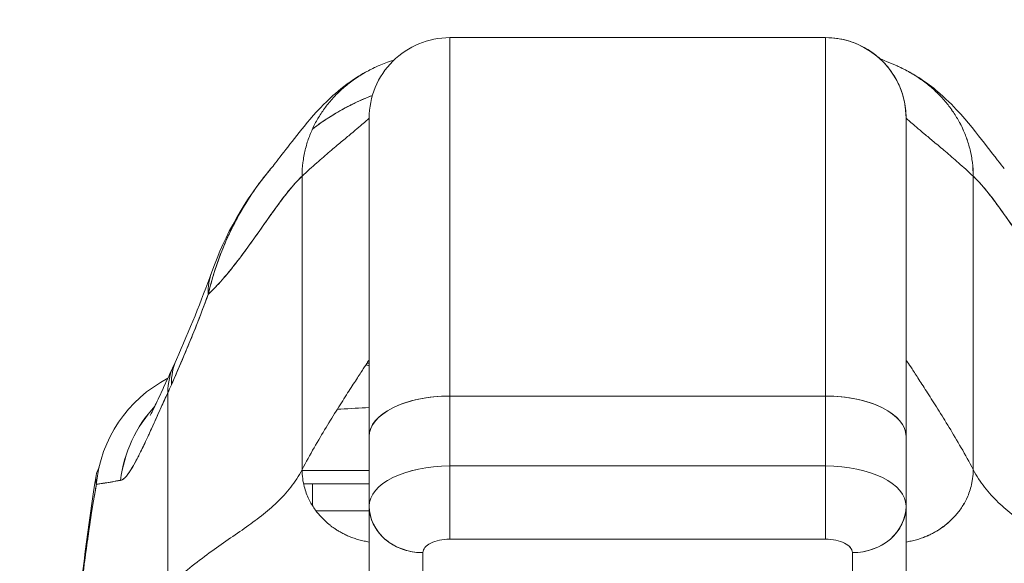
# Model space of a CAD drawing. Header units: inches. Extents: x 15 to 357, y 5 to 227.
# Tile 47 of 107: x 168.789 to 170.233, y 80.071 to 80.868. Entities that reach past the tile are written whole.
import ezdxf

# ---------------------------------------------------------------- set-up
doc = ezdxf.new("R2010")
doc.units = ezdxf.units.IN
doc.header["$LTSCALE"] = 22
doc.header["$MEASUREMENT"] = 0
doc.layers.get('0').update_dxf_attribs({"lineweight": 0})
doc.layers.add('Dimension (ANSI)', color=7, linetype='Continuous', lineweight=5)
doc.layers.add('Visible (ANSI)', color=7, linetype='Continuous', lineweight=5)
doc.styles.add('ROMANS', font='tahoma.ttf')
doc.dimstyles.new('Default (ANSI)', dxfattribs={"dimscale": 22, "dimtxt": 0.07, "dimasz": 0.07, "dimexe": 0.125, "dimexo": 0.0625, "dimgap": 0.031496, "dimtad": 0, "dimtih": 1, "dimtoh": 1, "dimrnd": 1e-08, "dimzin": 0, "dimdsep": 46, "dimtxsty": 'ROMANS', "dimblk": 'Filled-1', "dimcen": 0.09, "dimdle": 0.393701, "dimclrd": 256, "dimclre": 256, "dimclrt": 256, "dimadec": 0, "dimazin": 0, "dimtfac": 0.928571, "dimtofl": 0, "dimtmove": 0, "dimatfit": 3, "dimfxl": 1, "dimtolj": 1, "dimtzin": 0, "dimlwd": -1, "dimlwe": -1, "dimarcsym": 0})

# ---------------------------------------------------------------- blocks, each defined once
blk = doc.blocks.new('Filled-1')
at = {"color": 0}
for p, q in [((0, 0), (-1, 0.17857)), ((-1, 0.17857), (-1, -0.17857)), ((-1, 0), (0, 0)), ((-1, -0.17857), (0, 0))]:
    blk.add_line(p, q, dxfattribs=at)
at = {"color": 0, "flags": 128}
blk.add_lwpolyline([(-1, -0.17857), (0, 0), (-1, 0.17857), (-1, -0.17857)], dxfattribs=at)
at = {"color": 0}
blk.add_solid([(-1, -0.17857), (0, 0), (-1, 0.17857), (-1, -0.17857)], dxfattribs=at)
blk = doc.blocks.new('*D25')
at = {"layer": 'Defpoints', "color": 0, "transparency": 16777216}
for p in [(136.9455, 83.0339), (136.9455, 78.3309), (172.383, 78.3309)]:
    blk.add_point(p, dxfattribs=at)
at = {"layer": 'Dimension (ANSI)', "transparency": 16777216}
for p, q in [((136.9455, 79.7059), (136.9455, 85.7839)), ((172.383, 79.7059), (172.383, 85.7839)), ((138.4855, 83.0339), (147.5202, 83.0339)), ((170.843, 83.0339), (161.8083, 83.0339))]:
    blk.add_line(p, q, dxfattribs=at)
at = {"layer": 'Dimension (ANSI)', "transparency": 16777216, "xscale": 1.54000000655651, "yscale": 1.54000000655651, "zscale": 1.54000000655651, "rotation": 180}
blk.add_blockref('Filled-1', (136.9455, 83.0339), dxfattribs=at)
at = {"layer": 'Dimension (ANSI)', "transparency": 16777216, "xscale": 1.54000000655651, "yscale": 1.54000000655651, "zscale": 1.54000000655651}
blk.add_blockref('Filled-1', (172.383, 83.0339), dxfattribs=at)
at = {"layer": 'Dimension (ANSI)', "transparency": 16777216, "insert": (154.6643, 83.0339), "char_height": 1.54, "attachment_point": 5, "style": 'ROMANS'}
blk.add_mtext('\\A1;\\fTahoma|b0|i0;\\H1.5400;35.44\\P\\fTahoma|b0|i0;\\H1.5400;DOOR WIDTH', dxfattribs=at)
blk = doc.blocks.new('*D26')
at = {"layer": 'Defpoints', "color": 0, "transparency": 16777216}
for p in [(173.0725, 83.0339), (172.383, 78.3309), (173.0725, 77.2493)]:
    blk.add_point(p, dxfattribs=at)
at = {"layer": 'Dimension (ANSI)', "transparency": 16777216}
for p, q in [((172.383, 79.7059), (172.383, 85.7839)), ((173.0725, 78.6243), (173.0725, 85.7839)), ((170.843, 83.0339), (169.303, 83.0339)), ((174.6125, 83.0339), (176.5956, 83.0339))]:
    blk.add_line(p, q, dxfattribs=at)
at = {"layer": 'Dimension (ANSI)', "transparency": 16777216, "xscale": 1.54000000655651, "yscale": 1.54000000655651, "zscale": 1.54000000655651}
blk.add_blockref('Filled-1', (172.383, 83.0339), dxfattribs=at)
at = {"layer": 'Dimension (ANSI)', "transparency": 16777216, "xscale": 1.54000000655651, "yscale": 1.54000000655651, "zscale": 1.54000000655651, "rotation": 180}
blk.add_blockref('Filled-1', (173.0725, 83.0339), dxfattribs=at)
at = {"layer": 'Dimension (ANSI)', "transparency": 16777216, "insert": (180.0427, 83.0339), "char_height": 1.54, "attachment_point": 5, "style": 'ROMANS'}
blk.add_mtext('\\A1;(0.69)', dxfattribs=at)

msp = doc.modelspace()

# ---------------------------------------------------------------- linework, layer by layer
at = {"layer": 'Visible (ANSI)'}
for p, q in [((169.9711, 80.8421), (169.4199, 80.8421)), ((169.4199, 80.3165), (169.4199, 80.8421)), ((169.4199, 80.8421), (169.9711, 80.8421)), ((169.4199, 80.8421), (169.4199, 80.3165)), ((169.9711, 80.3165), (169.9711, 80.8421)), ((169.9711, 80.8421), (169.9711, 80.3165)), ((169.3018, 80.724), (169.3018, 80.2575)), ((170.0892, 80.2575), (170.0892, 80.724)), ((169.2034, 80.2087), (169.2034, 80.639)), ((169.2034, 80.639), (169.2034, 80.2087)), ((170.1877, 80.639), (170.1877, 80.2087)), ((170.1877, 80.2087), (170.1877, 80.639)), ((169.2987, 80.3649), (169.3018, 80.3649)), ((169.3018, 80.3649), (169.2987, 80.3649)), ((169.0066, 80.0364), (169.0066, 80.3217)), ((169.0066, 80.3217), (169.0066, 80.0364)), ((169.9711, 80.3165), (169.4199, 80.3165)), ((169.4199, 80.3165), (169.9711, 80.3165)), ((169.4199, 80.2142), (169.4199, 80.3165)), ((169.4199, 80.3165), (169.4199, 80.2142)), ((169.9711, 80.2142), (169.9711, 80.3165)), ((169.9711, 80.3165), (169.9711, 80.2142)), ((169.3018, 80.2575), (169.3018, 80.1556)), ((169.3018, 80.1556), (169.3018, 80.2575)), ((170.0892, 80.1556), (170.0892, 80.2575)), ((170.0892, 80.2575), (170.0892, 80.1556)), ((169.2034, 80.2074), (169.3018, 80.2074)), ((169.3018, 80.2074), (169.2034, 80.2074)), ((169.4199, 80.2142), (169.9711, 80.2142)), ((169.4199, 80.2142), (169.4199, 80.1067)), ((169.9711, 80.2142), (169.4199, 80.2142)), ((169.9711, 80.1067), (169.9711, 80.2142)), ((169.2057, 80.1877), (169.3018, 80.1877)), ((169.2186, 80.1877), (169.2186, 80.1559)), ((169.3214, 80.1877), (169.3214, 80.1877)), ((169.3018, 79.978), (169.3018, 80.1546)), ((169.3018, 80.1546), (169.3018, 79.978)), ((170.0892, 79.978), (170.0892, 80.1546)), ((170.0892, 80.1546), (170.0892, 79.978)), ((169.3926, 80.1011), (169.3926, 80.1011)), ((169.4199, 80.1067), (169.9711, 80.1067)), ((169.9711, 80.1067), (169.4199, 80.1067)), ((169.9985, 80.1011), (169.9985, 80.1011)), ((169.3806, 79.9098), (169.3806, 80.087)), ((169.3806, 80.087), (169.3806, 79.9098)), ((170.0105, 79.9098), (170.0105, 80.087)), ((170.0105, 80.087), (170.0105, 79.9098))]:
    msp.add_line(p, q, dxfattribs=at)
for centre, radius, start, end in [((169.4199, 80.724), 0.1181, 90, 180.0001), ((169.9711, 80.724), 0.1181, 0, 90), ((169.9711, 80.724), 0.1181, 360, 90), ((169.2776, 80.2861), 0.0787, 72.0976, 75.6904), ((169.3215, 80.1877), 0.0197, 31.121, 31.1277)]:
    msp.add_arc(centre, radius, start, end, dxfattribs=at)
for centre, major_axis, ratio, start_param, end_param in [((169.2561, 80.4319), (-0.1852, 0.0668), 0.666321, 6.097849, 6.100819), ((169.2561, 80.4319), (-0.1852, 0.0668), 0.666321, 6.097849, 6.100819), ((169.2561, 80.4319), (-0.1852, 0.0668), 0.666321, 6.283145, 6.537315), ((169.2561, 80.4319), (-0.1852, 0.0668), 0.666321, 6.283145, 6.537315), ((169.1938, 80.2788), (-0.1785, 0.0831), 0.683666, 6.01672, 6.016772), ((169.1938, 80.2788), (-0.1785, 0.0831), 0.683665, 6.016717, 6.016769), ((169.1992, 80.2906), (-0.1801, 0.0795), 0.655934, 6.009185, 6.009265), ((169.1992, 80.2906), (-0.1801, 0.0795), 0.655934, 6.009187, 6.009264), ((169.1938, 80.2788), (-0.1785, 0.0831), 0.683666, 0, 0.303157), ((169.1938, 80.2788), (-0.1785, 0.0831), 0.683666, 6.283185, 6.586342), ((169.1992, 80.2906), (-0.1801, 0.0795), 0.655934, 0.000024, 0.289944), ((169.1992, 80.2906), (-0.1801, 0.0795), 0.655934, 0.000024, 0.289944), ((169.0972, 80.168), (0, 0.1969), 0.99821, 0.479991, 1.473429), ((168.9755, 80.6361), (0.0707, 0.4228), 0.273863, 3.921138, 3.960246), ((168.9755, 80.636), (-0.0707, -0.4228), 0.273877, 0.779541, 0.818657), ((169.4199, 80.2575), (-0.1181, 0), 0.5, 4.712389, 6.283186), ((169.4199, 80.2575), (-0.1181, 0), 0.5, 4.712389, 6.283185), ((169.9711, 80.2575), (0.1181, 0), 0.5, 6.283185, 7.853982), ((169.9711, 80.2575), (0.1181, 0), 0.5, 0, 1.570796), ((169.131, 80.168), (0, 0.1968), 0.993149, 0.824486, 1.44385), ((169.131, 80.168), (0, -0.1969), 0.993149, 3.966067, 4.585431), ((169.6955, 80.2073), (0.6398, -0.0001), 0.000044, 2.233749, 2.448509), ((169.4199, 80.1552), (-0.1181, 0), 0.5, 4.712389, 6.283185), ((169.42, 80.1552), (-0.1181, 0), 0.500025, 4.712617, 6.28299), ((169.6955, 80.2074), (0.6398, 0), 0.000024, 2.114222, 2.114228), ((169.4199, 80.1749), (0, -0.0787), 0.00001, 4.188762, 5.759632), ((169.9711, 80.1552), (0.1181, 0), 0.5, 0, 1.570796), ((169.9711, 80.1552), (0.1181, 0), 0.500024, 0.000196, 1.570569), ((169.3215, 80.1877), (0, 0.0197), 0.00001, 1.565069, 1.565249), ((169.3215, 80.1877), (0, -0.0197), 0.00001, 4.70666, 4.70684), ((169.6955, 80.1483), (-0.5807, 0.0001), 0.000044, 5.457402, 5.660713), ((169.3806, 80.1552), (-0.0787, 0), 0.866025, 0, 1.570796), ((170.0105, 80.1552), (0.0787, 0), 0.866025, 4.712389, 6.283185), ((170.0105, 80.1552), (0.0787, 0), 0.866025, 4.712342, 6.283212)]:
    msp.add_ellipse(centre, major_axis=major_axis, ratio=ratio, start_param=start_param, end_param=end_param, dxfattribs=at)
for points, knots in [([(170.0892, 80.724), (170.0892, 80.7291), (170.0889, 80.7338), (170.0884, 80.7383), (170.0878, 80.7428), (170.087, 80.747), (170.0861, 80.751), (170.0852, 80.755), (170.0841, 80.7587), (170.0829, 80.7623), (170.0817, 80.7658), (170.0803, 80.7692), (170.0789, 80.7724), (170.0774, 80.7756), (170.0759, 80.7786), (170.0743, 80.7816), (170.0726, 80.7845), (170.0709, 80.7873), (170.069, 80.7901), (170.0672, 80.7928), (170.0653, 80.7954), (170.0632, 80.798), (170.0611, 80.8006), (170.0589, 80.8031), (170.0566, 80.8055), (170.0543, 80.808), (170.0518, 80.8104), (170.0491, 80.8128), (170.0464, 80.8151), (170.0435, 80.8174), (170.0404, 80.8197), (170.0373, 80.8219), (170.034, 80.8241), (170.0304, 80.8262), (170.0268, 80.8283), (170.0229, 80.8303), (170.0187, 80.8321), (170.0144, 80.834), (170.0099, 80.8357), (170.005, 80.8372), (170.0001, 80.8386), (169.9949, 80.8399), (169.9892, 80.8407), (169.9836, 80.8416), (169.9775, 80.8421), (169.9711, 80.8421)], [0, 0, 0, 0, 0.066667, 0.066667, 0.066667, 0.133333, 0.133333, 0.133333, 0.2, 0.2, 0.2, 0.266667, 0.266667, 0.266667, 0.333333, 0.333333, 0.333333, 0.4, 0.4, 0.4, 0.466667, 0.466667, 0.466667, 0.533333, 0.533333, 0.533333, 0.6, 0.6, 0.6, 0.666667, 0.666667, 0.666667, 0.733333, 0.733333, 0.733333, 0.8, 0.8, 0.8, 0.866667, 0.866667, 0.866667, 0.933333, 0.933333, 0.933333, 1, 1, 1, 1]), ([(169.3379, 80.809), (169.3357, 80.8083), (169.3335, 80.8076), (169.3314, 80.8069), (169.3246, 80.8046), (169.3181, 80.802), (169.3119, 80.7992), (169.3057, 80.7964), (169.2998, 80.7933), (169.2942, 80.79), (169.2886, 80.7867), (169.2832, 80.7832), (169.2781, 80.7795), (169.273, 80.7758), (169.2681, 80.772), (169.2635, 80.7679), (169.2589, 80.7639), (169.2546, 80.7597), (169.2505, 80.7553), (169.2464, 80.7509), (169.2425, 80.7464), (169.2389, 80.7417), (169.2353, 80.737), (169.2319, 80.7321), (169.2288, 80.7271), (169.2257, 80.7221), (169.2229, 80.7169), (169.2203, 80.7116), (169.2177, 80.7062), (169.2153, 80.7007), (169.2133, 80.695), (169.2112, 80.6894), (169.2095, 80.6835), (169.208, 80.6775), (169.2065, 80.6715), (169.2054, 80.6652), (169.2046, 80.6588), (169.2038, 80.6524), (169.2034, 80.6458), (169.2034, 80.639)], [0.1787849, 0.1787849, 0.1787849, 0.1787849, 0.2, 0.2, 0.2, 0.2666667, 0.2666667, 0.2666667, 0.3333333, 0.3333333, 0.3333333, 0.4, 0.4, 0.4, 0.4666667, 0.4666667, 0.4666667, 0.5333333, 0.5333333, 0.5333333, 0.6, 0.6, 0.6, 0.6666667, 0.6666667, 0.6666667, 0.7333333, 0.7333333, 0.7333333, 0.8, 0.8, 0.8, 0.8666667, 0.8666667, 0.8666667, 0.9333333, 0.9333333, 0.9333333, 1, 1, 1, 1]), ([(169.1578, 80.6501), (169.165, 80.6587), (169.1798, 80.6786), (169.209, 80.7153), (169.2201, 80.7289), (169.2435, 80.7525), (169.2528, 80.7612), (169.2711, 80.7754), (169.2781, 80.7804), (169.2946, 80.7906), (169.3041, 80.7958), (169.3148, 80.8005)], [0, 0, 0, 0, 0.755651, 0.755651, 1.132235, 1.132235, 1.328898, 1.328898, 1.432194, 1.432194, 1.539214, 1.539214, 1.539214, 1.539214]), ([(170.0762, 80.8005), (170.0772, 80.8001), (170.0844, 80.7968), (170.0971, 80.7902), (170.1132, 80.7797), (170.1278, 80.7681), (170.1408, 80.7555), (170.1524, 80.7418), (170.1625, 80.7273), (170.171, 80.7117), (170.1781, 80.6952), (170.1834, 80.6777), (170.1868, 80.659), (170.1877, 80.6458), (170.1877, 80.639)], [0.2563835, 0.2563835, 0.2563835, 0.2563835, 0.2666667, 0.3333333, 0.4, 0.4666667, 0.5333333, 0.6, 0.6666667, 0.7333333, 0.8, 0.8666667, 0.9333333, 1, 1, 1, 1]), ([(170.1877, 80.639), (170.1877, 80.6458), (170.1872, 80.6524), (170.1864, 80.6588), (170.1857, 80.6652), (170.1845, 80.6715), (170.1831, 80.6775), (170.1816, 80.6835), (170.1798, 80.6894), (170.1778, 80.695), (170.1757, 80.7007), (170.1734, 80.7062), (170.1708, 80.7116), (170.1682, 80.7169), (170.1653, 80.7221), (170.1622, 80.7271), (170.1591, 80.7321), (170.1557, 80.737), (170.1521, 80.7417), (170.1485, 80.7464), (170.1447, 80.7509), (170.1406, 80.7553), (170.1365, 80.7597), (170.1321, 80.7639), (170.1275, 80.7679), (170.1229, 80.772), (170.1181, 80.7758), (170.113, 80.7795), (170.1079, 80.7832), (170.1025, 80.7867), (170.0969, 80.79), (170.0912, 80.7933), (170.0853, 80.7964), (170.0791, 80.7992), (170.0782, 80.7996), (170.0772, 80.8001), (170.0762, 80.8005)], [0, 0, 0, 0, 0.0666667, 0.0666667, 0.0666667, 0.1333333, 0.1333333, 0.1333333, 0.2, 0.2, 0.2, 0.2666667, 0.2666667, 0.2666667, 0.3333333, 0.3333333, 0.3333333, 0.4, 0.4, 0.4, 0.4666667, 0.4666667, 0.4666667, 0.5333333, 0.5333333, 0.5333333, 0.6, 0.6, 0.6, 0.6666667, 0.6666667, 0.6666667, 0.7333333, 0.7333333, 0.7333333, 0.7436165, 0.7436165, 0.7436165, 0.7436165]), ([(170.0762, 80.8005), (170.0898, 80.7945), (170.1016, 80.7877), (170.1223, 80.7739), (170.1312, 80.7668), (170.1514, 80.7491), (170.161, 80.7391), (170.1858, 80.7114), (170.1978, 80.6956), (170.2192, 80.6677), (170.2283, 80.6561), (170.2333, 80.6501)], [0, 0, 0, 0, 0.135979, 0.135979, 0.285036, 0.285036, 0.528896, 0.528896, 1.016137, 1.016137, 1.539619, 1.539619, 1.539619, 1.539619]), ([(169.3066, 80.7573), (169.298, 80.754), (169.2896, 80.7504), (169.2812, 80.7464), (169.2794, 80.7455), (169.2776, 80.7446), (169.2759, 80.7438), (169.2682, 80.7399), (169.2605, 80.7358), (169.253, 80.7313), (169.2434, 80.7256), (169.2339, 80.7193), (169.2246, 80.7125), (169.2226, 80.7111), (169.2206, 80.7096), (169.2186, 80.7081)], [0.2628198, 0.2628198, 0.2628198, 0.2628198, 0.3210109, 0.3210109, 0.3210109, 0.3333333, 0.3333333, 0.3333333, 0.3871157, 0.3871157, 0.3871157, 0.4564187, 0.4564187, 0.4564187, 0.4713625, 0.4713625, 0.4713625, 0.4713625]), ([(169.2186, 80.7081), (169.2271, 80.7146), (169.2358, 80.7206), (169.2447, 80.7262), (169.2543, 80.7322), (169.264, 80.7378), (169.2739, 80.7428), (169.2747, 80.7432), (169.2755, 80.7436), (169.2762, 80.7439), (169.2853, 80.7485), (169.2946, 80.7526), (169.3039, 80.7562), (169.3048, 80.7566), (169.3057, 80.7569), (169.3066, 80.7573)], [0.527714, 0.527714, 0.527714, 0.527714, 0.5918842, 0.5918842, 0.5918842, 0.6613555, 0.6613555, 0.6613555, 0.6666667, 0.6666667, 0.6666667, 0.7302356, 0.7302356, 0.7302356, 0.7364282, 0.7364282, 0.7364282, 0.7364282]), ([(169.2034, 80.639), (169.2109, 80.6459), (169.2181, 80.6524), (169.2249, 80.6584), (169.2316, 80.6644), (169.2381, 80.6699), (169.2441, 80.675), (169.2501, 80.6802), (169.2557, 80.6849), (169.2609, 80.6892), (169.2661, 80.6936), (169.2708, 80.6975), (169.2751, 80.7011), (169.2794, 80.7047), (169.2832, 80.7079), (169.2865, 80.7107), (169.2898, 80.7135), (169.2926, 80.7159), (169.2949, 80.7178), (169.2972, 80.7198), (169.2989, 80.7214), (169.3001, 80.7224), (169.3012, 80.7235), (169.3018, 80.724), (169.3018, 80.724)], [0, 0, 0, 0, 0.125, 0.125, 0.125, 0.25, 0.25, 0.25, 0.375, 0.375, 0.375, 0.5, 0.5, 0.5, 0.625, 0.625, 0.625, 0.75, 0.75, 0.75, 0.875, 0.875, 0.875, 1, 1, 1, 1]), ([(169.3018, 80.724), (169.3018, 80.724), (169.3018, 80.7193), (169.3018, 80.7099), (169.3018, 80.7005), (169.3018, 80.6864), (169.3018, 80.6678), (169.3018, 80.6492), (169.3018, 80.6262), (169.3018, 80.599), (169.3018, 80.5718), (169.3018, 80.5406), (169.3018, 80.5055), (169.3018, 80.4705), (169.3018, 80.4317), (169.3018, 80.3903), (169.3018, 80.3488), (169.3018, 80.3047), (169.3018, 80.2575)], [0, 0, 0, 0, 0.166667, 0.166667, 0.166667, 0.333333, 0.333333, 0.333333, 0.5, 0.5, 0.5, 0.666667, 0.666667, 0.666667, 0.833333, 0.833333, 0.833333, 1, 1, 1, 1]), ([(170.0892, 80.724), (170.0892, 80.724), (170.0892, 80.7193), (170.0892, 80.7099), (170.0892, 80.7005), (170.0892, 80.6864), (170.0892, 80.6678), (170.0892, 80.6492), (170.0892, 80.6262), (170.0892, 80.599), (170.0892, 80.5719), (170.0892, 80.5406), (170.0892, 80.5056), (170.0892, 80.4706), (170.0892, 80.4318), (170.0892, 80.3903), (170.0892, 80.3488), (170.0892, 80.3047), (170.0892, 80.2575)], [0, 0, 0, 0, 0.166667, 0.166667, 0.166667, 0.333333, 0.333333, 0.333333, 0.5, 0.5, 0.5, 0.666667, 0.666667, 0.666667, 0.833333, 0.833333, 0.833333, 1, 1, 1, 1]), ([(170.0892, 80.724), (170.0892, 80.724), (170.0898, 80.7235), (170.091, 80.7224), (170.0922, 80.7214), (170.0939, 80.7198), (170.0962, 80.7178), (170.0984, 80.7159), (170.1012, 80.7135), (170.1046, 80.7107), (170.1079, 80.7079), (170.1117, 80.7047), (170.1159, 80.7011), (170.1202, 80.6975), (170.125, 80.6936), (170.1301, 80.6892), (170.1353, 80.6849), (170.1409, 80.6802), (170.147, 80.675), (170.153, 80.6699), (170.1594, 80.6644), (170.1662, 80.6584), (170.173, 80.6524), (170.1802, 80.6459), (170.1877, 80.639)], [0, 0, 0, 0, 0.125, 0.125, 0.125, 0.25, 0.25, 0.25, 0.375, 0.375, 0.375, 0.5, 0.5, 0.5, 0.625, 0.625, 0.625, 0.75, 0.75, 0.75, 0.875, 0.875, 0.875, 1, 1, 1, 1]), ([(170.1877, 80.639), (170.1802, 80.6459), (170.173, 80.6524), (170.1662, 80.6584), (170.1594, 80.6644), (170.153, 80.6699), (170.147, 80.675), (170.1409, 80.6802), (170.1353, 80.6849), (170.1301, 80.6892), (170.125, 80.6936), (170.1202, 80.6975), (170.1159, 80.7011), (170.1117, 80.7047), (170.1079, 80.7079), (170.1046, 80.7107), (170.1012, 80.7135), (170.0984, 80.7159), (170.0962, 80.7178), (170.0939, 80.7198), (170.0922, 80.7214), (170.091, 80.7224), (170.0898, 80.7235), (170.0892, 80.724), (170.0892, 80.724)], [0, 0, 0, 0, 0.125, 0.125, 0.125, 0.25, 0.25, 0.25, 0.375, 0.375, 0.375, 0.5, 0.5, 0.5, 0.625, 0.625, 0.625, 0.75, 0.75, 0.75, 0.875, 0.875, 0.875, 1, 1, 1, 1]), ([(169.1578, 80.6501), (169.154, 80.6457), (169.1503, 80.6411), (169.1467, 80.6364), (169.1454, 80.6348), (169.1441, 80.6331), (169.1428, 80.6314), (169.134, 80.6197), (169.1256, 80.6072), (169.1178, 80.5943), (169.1104, 80.5819), (169.1035, 80.569), (169.0973, 80.5558), (169.0966, 80.5544), (169.0959, 80.5529), (169.0952, 80.5515), (169.0884, 80.5368), (169.0825, 80.5218), (169.0773, 80.5064), (169.0728, 80.4931), (169.069, 80.4795), (169.0657, 80.4656)], [0.6342675, 0.6342675, 0.6342675, 0.6342675, 0.6666667, 0.6666667, 0.6666667, 0.6782727, 0.6782727, 0.6782727, 0.7574117, 0.7574117, 0.7574117, 0.8333333, 0.8333333, 0.8333333, 0.8417294, 0.8417294, 0.8417294, 0.9263034, 0.9263034, 0.9263034, 1, 1, 1, 1]), ([(169.0657, 80.4656), (169.0683, 80.4762), (169.0713, 80.487), (169.0747, 80.4978), (169.0782, 80.509), (169.0821, 80.5201), (169.0865, 80.5311), (169.0899, 80.5395), (169.0935, 80.5479), (169.0974, 80.5561), (169.0974, 80.5562), (169.0975, 80.5564), (169.0976, 80.5565), (169.0989, 80.5592), (169.1002, 80.5619), (169.1015, 80.5645), (169.1071, 80.5758), (169.1132, 80.5868), (169.1197, 80.5973), (169.1263, 80.6082), (169.1334, 80.6186), (169.1407, 80.6285), (169.1428, 80.6313), (169.1448, 80.6341), (169.147, 80.6368), (169.1505, 80.6413), (169.1541, 80.6458), (169.1578, 80.6501)], [0, 0, 0, 0, 0.0590886, 0.0590886, 0.0590886, 0.1198834, 0.1198834, 0.1198834, 0.1666667, 0.1666667, 0.1666667, 0.167443, 0.167443, 0.167443, 0.1827493, 0.1827493, 0.1827493, 0.2477615, 0.2477615, 0.2477615, 0.3145868, 0.3145868, 0.3145868, 0.3333333, 0.3333333, 0.3333333, 0.3649693, 0.3649693, 0.3649693, 0.3649693]), ([(169.0657, 80.4656), (169.0659, 80.4657), (169.066, 80.4659), (169.0662, 80.466), (169.0755, 80.4749), (169.0844, 80.4847), (169.093, 80.495), (169.1016, 80.5052), (169.1099, 80.516), (169.118, 80.5269), (169.126, 80.5377), (169.1338, 80.5487), (169.1414, 80.5594), (169.1489, 80.5701), (169.1562, 80.5806), (169.1633, 80.5904), (169.1704, 80.6002), (169.1772, 80.6094), (169.1839, 80.6176), (169.1906, 80.6258), (169.1971, 80.6331), (169.2034, 80.639)], [0, 0, 0, 0, 0.002892, 0.002892, 0.002892, 0.169077, 0.169077, 0.169077, 0.335261, 0.335261, 0.335261, 0.501446, 0.501446, 0.501446, 0.667631, 0.667631, 0.667631, 0.833815, 0.833815, 0.833815, 1, 1, 1, 1]), ([(169.2034, 80.639), (169.1986, 80.6345), (169.1938, 80.6293), (169.1888, 80.6235), (169.1839, 80.6177), (169.1788, 80.6114), (169.1736, 80.6045), (169.1685, 80.5976), (169.1632, 80.5903), (169.1578, 80.5827), (169.1524, 80.5751), (169.1468, 80.5672), (169.1412, 80.5591), (169.1355, 80.5511), (169.1297, 80.5429), (169.1237, 80.5347), (169.1178, 80.5265), (169.1117, 80.5183), (169.1054, 80.5103), (169.0991, 80.5023), (169.0927, 80.4944), (169.0861, 80.4869), (169.0795, 80.4794), (169.0727, 80.4722), (169.0657, 80.4656)], [0, 0, 0, 0, 0.125, 0.125, 0.125, 0.25, 0.25, 0.25, 0.375, 0.375, 0.375, 0.5, 0.5, 0.5, 0.625, 0.625, 0.625, 0.75, 0.75, 0.75, 0.875, 0.875, 0.875, 1, 1, 1, 1]), ([(170.1877, 80.639), (170.194, 80.6331), (170.2005, 80.6258), (170.2072, 80.6176), (170.2138, 80.6094), (170.2207, 80.6002), (170.2278, 80.5904), (170.2349, 80.5806), (170.2422, 80.5701), (170.2497, 80.5594), (170.2572, 80.5487), (170.265, 80.5377), (170.2731, 80.5269), (170.2811, 80.516), (170.2894, 80.5052), (170.2981, 80.495), (170.3067, 80.4847), (170.3156, 80.4749), (170.3249, 80.466), (170.325, 80.4659), (170.3252, 80.4657), (170.3253, 80.4656)], [0, 0, 0, 0, 0.166185, 0.166185, 0.166185, 0.332369, 0.332369, 0.332369, 0.498554, 0.498554, 0.498554, 0.664739, 0.664739, 0.664739, 0.830923, 0.830923, 0.830923, 0.997108, 0.997108, 0.997108, 1, 1, 1, 1]), ([(170.3253, 80.4656), (170.3184, 80.4722), (170.3116, 80.4794), (170.305, 80.4869), (170.2984, 80.4944), (170.2919, 80.5023), (170.2857, 80.5103), (170.2794, 80.5183), (170.2733, 80.5265), (170.2673, 80.5347), (170.2614, 80.5429), (170.2556, 80.5511), (170.2499, 80.5591), (170.2442, 80.5672), (170.2387, 80.5751), (170.2333, 80.5827), (170.2279, 80.5903), (170.2226, 80.5976), (170.2174, 80.6045), (170.2122, 80.6114), (170.2072, 80.6177), (170.2022, 80.6235), (170.1973, 80.6293), (170.1924, 80.6345), (170.1877, 80.639)], [0, 0, 0, 0, 0.125, 0.125, 0.125, 0.25, 0.25, 0.25, 0.375, 0.375, 0.375, 0.5, 0.5, 0.5, 0.625, 0.625, 0.625, 0.75, 0.75, 0.75, 0.875, 0.875, 0.875, 1, 1, 1, 1]), ([(169.0117, 80.333), (169.0178, 80.3469), (169.024, 80.361), (169.0301, 80.3754), (169.0324, 80.381), (169.0347, 80.3865), (169.0371, 80.3921), (169.0372, 80.3925), (169.0373, 80.3928), (169.0375, 80.3931), (169.0411, 80.4018), (169.0446, 80.4106), (169.0482, 80.4196), (169.0541, 80.4346), (169.06, 80.45), (169.0657, 80.4656)], [0, 0, 0, 0, 0.333333, 0.333333, 0.333333, 0.461137, 0.461137, 0.461137, 0.468697, 0.468697, 0.468697, 0.666667, 0.666667, 0.666667, 1, 1, 1, 1]), ([(169.0657, 80.4656), (169.0597, 80.4493), (169.0535, 80.433), (169.0471, 80.4168), (169.0408, 80.4011), (169.0344, 80.3855), (169.0276, 80.3697), (169.0225, 80.3575), (169.0171, 80.3453), (169.0117, 80.333)], [0, 0, 0, 0, 0.368344, 0.368344, 0.368344, 0.724557, 0.724557, 0.724557, 1, 1, 1, 1]), ([(168.9807, 80.2883), (168.9807, 80.2883), (168.9813, 80.2893), (168.9835, 80.2937), (168.9856, 80.2978), (168.9916, 80.3103), (168.996, 80.3197), (169.0052, 80.3399), (169.0101, 80.3505), (169.0154, 80.3619)], [0.5937192, 0.5937192, 0.5937192, 0.5937192, 0.6644254, 0.6644254, 0.7661745, 0.7661745, 0.9076408, 0.9076408, 1.0334427, 1.0334427, 1.0334427, 1.0334427]), ([(169.3018, 80.3697), (169.3018, 80.3697), (169.301, 80.3685), (169.2995, 80.3662), (169.298, 80.3639), (169.2958, 80.3605), (169.293, 80.3563), (169.2903, 80.352), (169.2869, 80.3469), (169.2831, 80.3409), (169.2792, 80.335), (169.2749, 80.3284), (169.2702, 80.3211), (169.2655, 80.3138), (169.2605, 80.3059), (169.2552, 80.2974), (169.2499, 80.289), (169.2443, 80.28), (169.2386, 80.2706), (169.2329, 80.2611), (169.227, 80.2512), (169.2211, 80.2409), (169.2152, 80.2306), (169.2093, 80.2199), (169.2034, 80.2087)], [0, 0, 0, 0, 0.125, 0.125, 0.125, 0.25, 0.25, 0.25, 0.375, 0.375, 0.375, 0.5, 0.5, 0.5, 0.625, 0.625, 0.625, 0.75, 0.75, 0.75, 0.875, 0.875, 0.875, 1, 1, 1, 1]), ([(170.0892, 80.3697), (170.0892, 80.3697), (170.09, 80.3685), (170.0915, 80.3662), (170.093, 80.3639), (170.0952, 80.3605), (170.098, 80.3563), (170.1008, 80.352), (170.1042, 80.3469), (170.108, 80.3409), (170.1118, 80.335), (170.1162, 80.3284), (170.1208, 80.3211), (170.1255, 80.3138), (170.1306, 80.3059), (170.1359, 80.2974), (170.1412, 80.289), (170.1468, 80.28), (170.1525, 80.2706), (170.1582, 80.2611), (170.1641, 80.2512), (170.17, 80.2409), (170.1759, 80.2306), (170.1818, 80.2199), (170.1877, 80.2087)], [0, 0, 0, 0, 0.125, 0.125, 0.125, 0.25, 0.25, 0.25, 0.375, 0.375, 0.375, 0.5, 0.5, 0.5, 0.625, 0.625, 0.625, 0.75, 0.75, 0.75, 0.875, 0.875, 0.875, 1, 1, 1, 1]), ([(170.1877, 80.2087), (170.1818, 80.2199), (170.1759, 80.2306), (170.17, 80.2409), (170.1641, 80.2512), (170.1582, 80.2611), (170.1525, 80.2706), (170.1468, 80.28), (170.1412, 80.289), (170.1359, 80.2974), (170.1306, 80.3059), (170.1255, 80.3138), (170.1208, 80.3211), (170.1162, 80.3284), (170.1118, 80.335), (170.108, 80.3409), (170.1042, 80.3469), (170.1008, 80.352), (170.098, 80.3563), (170.0952, 80.3605), (170.093, 80.3639), (170.0915, 80.3662), (170.09, 80.3685), (170.0892, 80.3697), (170.0892, 80.3697)], [0, 0, 0, 0, 0.125, 0.125, 0.125, 0.25, 0.25, 0.25, 0.375, 0.375, 0.375, 0.5, 0.5, 0.5, 0.625, 0.625, 0.625, 0.75, 0.75, 0.75, 0.875, 0.875, 0.875, 1, 1, 1, 1]), ([(169.0066, 80.3217), (169.0043, 80.3168), (169.0021, 80.3121), (169.0001, 80.3075), (168.9975, 80.3019), (168.9951, 80.2966), (168.9928, 80.2914), (168.9902, 80.2858), (168.9878, 80.2805), (168.9855, 80.2754), (168.9841, 80.2722), (168.9827, 80.2692), (168.9813, 80.2662), (168.9802, 80.2638), (168.9792, 80.2615), (168.9781, 80.2592), (168.9755, 80.2534), (168.973, 80.248), (168.9706, 80.243), (168.9678, 80.2373), (168.9653, 80.232), (168.9628, 80.2273), (168.9627, 80.227), (168.9626, 80.2268), (168.9625, 80.2266), (168.9598, 80.2214), (168.9573, 80.2168), (168.955, 80.2129), (168.9525, 80.2086), (168.9502, 80.2051), (168.948, 80.2022), (168.9477, 80.2018), (168.9475, 80.2015), (168.9472, 80.2011), (168.9444, 80.1976), (168.942, 80.1953), (168.9397, 80.194), (168.9388, 80.1935), (168.9379, 80.1931), (168.9371, 80.1929)], [0, 0, 0, 0, 0.057355, 0.057355, 0.057355, 0.127207, 0.127207, 0.127207, 0.203207, 0.203207, 0.203207, 0.25, 0.25, 0.25, 0.287987, 0.287987, 0.287987, 0.384242, 0.384242, 0.384242, 0.494472, 0.494472, 0.494472, 0.5, 0.5, 0.5, 0.620982, 0.620982, 0.620982, 0.75, 0.75, 0.75, 0.766262, 0.766262, 0.766262, 0.932672, 0.932672, 0.932672, 1, 1, 1, 1]), ([(168.9371, 80.1929), (168.9385, 80.1931), (168.9401, 80.1939), (168.9419, 80.1954), (168.9428, 80.1962), (168.9437, 80.1971), (168.9447, 80.1982), (168.946, 80.1997), (168.9475, 80.2014), (168.949, 80.2035), (168.9506, 80.2058), (168.9524, 80.2085), (168.9542, 80.2116), (168.9567, 80.2158), (168.9595, 80.2208), (168.9625, 80.2267), (168.9638, 80.2293), (168.9652, 80.232), (168.9666, 80.2349), (168.9696, 80.241), (168.9729, 80.2478), (168.9765, 80.2557), (168.9778, 80.2584), (168.9791, 80.2613), (168.9804, 80.2642), (168.9814, 80.2664), (168.9824, 80.2686), (168.9835, 80.2709), (168.9859, 80.2763), (168.9885, 80.282), (168.9912, 80.2881), (168.9929, 80.292), (168.9947, 80.296), (168.9966, 80.3002), (168.9998, 80.307), (169.0031, 80.3142), (169.0066, 80.3217)], [0, 0, 0, 0, 0.13127, 0.13127, 0.13127, 0.2, 0.2, 0.2, 0.295706, 0.295706, 0.295706, 0.4, 0.4, 0.4, 0.539952, 0.539952, 0.539952, 0.6, 0.6, 0.6, 0.725303, 0.725303, 0.725303, 0.768562, 0.768562, 0.768562, 0.8, 0.8, 0.8, 0.873831, 0.873831, 0.873831, 0.921366, 0.921366, 0.921366, 1, 1, 1, 1]), ([(169.3018, 80.2998), (169.288, 80.2991), (169.2741, 80.2983), (169.26, 80.2973), (169.2583, 80.2972), (169.2566, 80.2971), (169.2549, 80.297)], [0.28526649, 0.28526649, 0.28526649, 0.28526649, 0.33333333, 0.33333333, 0.33333333, 0.33912449, 0.33912449, 0.33912449, 0.33912449]), ([(168.9057, 80.2121), (168.9035, 80.2081), (168.9021, 80.2039), (168.9014, 80.2), (168.9006, 80.1954), (168.9008, 80.191), (168.9017, 80.1872)], [0.8992771, 0.8992771, 0.8992771, 0.8992771, 0.9461063, 0.9461063, 0.9461063, 1, 1, 1, 1]), ([(169.2034, 80.2087), (169.1984, 80.1993), (169.1928, 80.1907), (169.1867, 80.1828), (169.1805, 80.1749), (169.1738, 80.1676), (169.1666, 80.1607), (169.1594, 80.1538), (169.1518, 80.1473), (169.1437, 80.141), (169.1357, 80.1347), (169.1273, 80.1286), (169.1186, 80.1225), (169.1099, 80.1163), (169.1009, 80.1102), (169.0918, 80.1038), (169.0826, 80.0975), (169.0732, 80.0909), (169.0638, 80.0839), (169.0543, 80.077), (169.0448, 80.0696), (169.0352, 80.0618), (169.0256, 80.0539), (169.016, 80.0455), (169.0066, 80.0364)], [0, 0, 0, 0, 0.125, 0.125, 0.125, 0.25, 0.25, 0.25, 0.375, 0.375, 0.375, 0.5, 0.5, 0.5, 0.625, 0.625, 0.625, 0.75, 0.75, 0.75, 0.875001, 0.875001, 0.875001, 1, 1, 1, 1]), ([(169.0066, 80.0364), (169.016, 80.0455), (169.0256, 80.0539), (169.0352, 80.0618), (169.0447, 80.0696), (169.0543, 80.077), (169.0638, 80.0839), (169.0732, 80.0909), (169.0826, 80.0974), (169.0918, 80.1038), (169.1009, 80.1102), (169.1099, 80.1163), (169.1186, 80.1225), (169.1273, 80.1286), (169.1357, 80.1347), (169.1437, 80.141), (169.1518, 80.1473), (169.1594, 80.1538), (169.1666, 80.1607), (169.1738, 80.1676), (169.1805, 80.1749), (169.1867, 80.1828), (169.1928, 80.1907), (169.1984, 80.1993), (169.2034, 80.2087)], [0, 0, 0, 0, 0.124961, 0.124961, 0.124961, 0.249967, 0.249967, 0.249967, 0.374972, 0.374972, 0.374972, 0.499978, 0.499978, 0.499978, 0.624983, 0.624983, 0.624983, 0.749989, 0.749989, 0.749989, 0.874994, 0.874994, 0.874994, 1, 1, 1, 1]), ([(169.2034, 80.2087), (169.2034, 80.204), (169.2037, 80.1996), (169.2043, 80.1955), (169.2048, 80.1914), (169.2056, 80.1876), (169.2065, 80.1841), (169.2075, 80.1805), (169.2085, 80.1773), (169.2096, 80.1742), (169.2108, 80.1711), (169.212, 80.1682), (169.2133, 80.1656), (169.2146, 80.1629), (169.216, 80.1603), (169.2174, 80.158), (169.2188, 80.1556), (169.2202, 80.1533), (169.2218, 80.1511), (169.2233, 80.1489), (169.2248, 80.1468), (169.2265, 80.1448), (169.2281, 80.1428), (169.2299, 80.1408), (169.2317, 80.1388), (169.2336, 80.1369), (169.2355, 80.1349), (169.2376, 80.133), (169.2397, 80.1311), (169.2419, 80.1292), (169.2444, 80.1273), (169.2456, 80.1263), (169.2468, 80.1253), (169.2482, 80.1244), (169.2495, 80.1234), (169.2509, 80.1225), (169.2523, 80.1215), (169.2537, 80.1206), (169.2552, 80.1196), (169.2568, 80.1187), (169.2584, 80.1178), (169.26, 80.1168), (169.2618, 80.1159), (169.2635, 80.115), (169.2653, 80.1141), (169.2672, 80.1132), (169.2691, 80.1123), (169.271, 80.1114), (169.2731, 80.1106), (169.2752, 80.1097), (169.2773, 80.1089), (169.2796, 80.1081), (169.2818, 80.1074), (169.2842, 80.1066), (169.2866, 80.1059), (169.2891, 80.1052), (169.2917, 80.1046), (169.2944, 80.104), (169.2968, 80.1035), (169.2993, 80.103), (169.3018, 80.1026)], [0, 0, 0, 0, 0.0625, 0.0625, 0.0625, 0.125, 0.125, 0.125, 0.1875, 0.1875, 0.1875, 0.25, 0.25, 0.25, 0.3125, 0.3125, 0.3125, 0.375, 0.375, 0.375, 0.4375, 0.4375, 0.4375, 0.5, 0.5, 0.5, 0.5625, 0.5625, 0.5625, 0.625, 0.625, 0.625, 0.65625, 0.65625, 0.65625, 0.6875, 0.6875, 0.6875, 0.71875, 0.71875, 0.71875, 0.75, 0.75, 0.75, 0.78125, 0.78125, 0.78125, 0.8125, 0.8125, 0.8125, 0.84375, 0.84375, 0.84375, 0.875, 0.875, 0.875, 0.90625, 0.90625, 0.90625, 0.9341736, 0.9341736, 0.9341736, 0.9341736]), ([(169.9711, 80.1067), (169.9711, 80.1108), (169.9711, 80.1161), (169.9711, 80.1222), (169.9711, 80.1283), (169.9711, 80.1353), (169.9711, 80.1429), (169.9711, 80.1504), (169.9711, 80.1585), (169.9711, 80.1667), (169.9711, 80.1749), (169.9711, 80.1832), (169.9711, 80.1912), (169.9711, 80.1993), (169.9711, 80.2071), (169.9711, 80.2142)], [0, 0, 0, 0, 0.2, 0.2, 0.2, 0.4, 0.4, 0.4, 0.6, 0.6, 0.6, 0.8, 0.8, 0.8, 1, 1, 1, 1]), ([(170.0892, 80.1026), (170.0918, 80.103), (170.0943, 80.1035), (170.0967, 80.104), (170.0994, 80.1046), (170.1019, 80.1052), (170.1044, 80.1059), (170.1069, 80.1066), (170.1092, 80.1074), (170.1115, 80.1081), (170.1137, 80.1089), (170.1159, 80.1097), (170.118, 80.1106), (170.12, 80.1114), (170.122, 80.1123), (170.1239, 80.1132), (170.1258, 80.1141), (170.1276, 80.115), (170.1293, 80.1159), (170.131, 80.1168), (170.1327, 80.1178), (170.1342, 80.1187), (170.1358, 80.1196), (170.1373, 80.1206), (170.1388, 80.1215), (170.1402, 80.1225), (170.1416, 80.1234), (170.1429, 80.1244), (170.1442, 80.1253), (170.1455, 80.1263), (170.1467, 80.1273), (170.1491, 80.1292), (170.1514, 80.1311), (170.1535, 80.133), (170.1556, 80.1349), (170.1575, 80.1369), (170.1593, 80.1388), (170.1612, 80.1408), (170.1629, 80.1428), (170.1646, 80.1448), (170.1662, 80.1468), (170.1678, 80.1489), (170.1693, 80.1511), (170.1708, 80.1533), (170.1723, 80.1556), (170.1737, 80.158), (170.1751, 80.1603), (170.1764, 80.1629), (170.1777, 80.1656), (170.179, 80.1682), (170.1803, 80.1711), (170.1814, 80.1742), (170.1826, 80.1773), (170.1836, 80.1805), (170.1845, 80.1841), (170.1854, 80.1876), (170.1862, 80.1914), (170.1868, 80.1955), (170.1873, 80.1996), (170.1877, 80.204), (170.1877, 80.2087)], [0.0658264, 0.0658264, 0.0658264, 0.0658264, 0.09375, 0.09375, 0.09375, 0.125, 0.125, 0.125, 0.15625, 0.15625, 0.15625, 0.1875, 0.1875, 0.1875, 0.21875, 0.21875, 0.21875, 0.25, 0.25, 0.25, 0.28125, 0.28125, 0.28125, 0.3125, 0.3125, 0.3125, 0.34375, 0.34375, 0.34375, 0.375, 0.375, 0.375, 0.4375, 0.4375, 0.4375, 0.5, 0.5, 0.5, 0.5625, 0.5625, 0.5625, 0.625, 0.625, 0.625, 0.6875, 0.6875, 0.6875, 0.75, 0.75, 0.75, 0.8125, 0.8125, 0.8125, 0.875, 0.875, 0.875, 0.9375, 0.9375, 0.9375, 1, 1, 1, 1]), ([(170.1877, 80.2087), (170.1877, 80.204), (170.187, 80.1953), (170.1847, 80.1838), (170.1815, 80.174), (170.1778, 80.1654), (170.1737, 80.1578), (170.1694, 80.151), (170.1646, 80.1448), (170.1594, 80.1388), (170.1536, 80.133), (170.148, 80.1282), (170.1429, 80.1244), (170.1388, 80.1215), (170.1343, 80.1187), (170.1294, 80.1159), (170.124, 80.1132), (170.1181, 80.1106), (170.1116, 80.1081), (170.1045, 80.1059), (170.0971, 80.104), (170.0918, 80.103), (170.0892, 80.1026)], [0, 0, 0, 0, 0.0625, 0.125, 0.1875, 0.25, 0.3125, 0.375, 0.4375, 0.5, 0.5625, 0.625, 0.65625, 0.6875, 0.71875, 0.75, 0.78125, 0.8125, 0.84375, 0.875, 0.90625, 0.9341736, 0.9341736, 0.9341736, 0.9341736]), ([(170.1877, 80.2087), (170.1926, 80.1993), (170.1982, 80.1907), (170.2044, 80.1828), (170.2105, 80.1749), (170.2173, 80.1676), (170.2245, 80.1607), (170.2316, 80.1538), (170.2393, 80.1473), (170.2473, 80.141), (170.2554, 80.1347), (170.2638, 80.1286), (170.2725, 80.1225), (170.2812, 80.1163), (170.2901, 80.1102), (170.2993, 80.1038), (170.3085, 80.0974), (170.3178, 80.0909), (170.3273, 80.0839), (170.3368, 80.077), (170.3463, 80.0696), (170.3559, 80.0618), (170.3654, 80.0539), (170.375, 80.0455), (170.3845, 80.0364)], [0, 0, 0, 0, 0.125006, 0.125006, 0.125006, 0.250011, 0.250011, 0.250011, 0.375017, 0.375017, 0.375017, 0.500022, 0.500022, 0.500022, 0.625028, 0.625028, 0.625028, 0.750033, 0.750033, 0.750033, 0.875039, 0.875039, 0.875039, 1, 1, 1, 1]), ([(170.3845, 80.0364), (170.375, 80.0455), (170.3654, 80.0539), (170.3559, 80.0618), (170.3463, 80.0696), (170.3367, 80.077), (170.3273, 80.0839), (170.3178, 80.0909), (170.3085, 80.0975), (170.2993, 80.1038), (170.2901, 80.1102), (170.2812, 80.1163), (170.2725, 80.1225), (170.2638, 80.1286), (170.2554, 80.1347), (170.2473, 80.141), (170.2393, 80.1473), (170.2316, 80.1538), (170.2244, 80.1607), (170.2173, 80.1676), (170.2105, 80.1749), (170.2044, 80.1828), (170.1982, 80.1907), (170.1926, 80.1993), (170.1877, 80.2087)], [0, 0, 0, 0, 0.124999, 0.124999, 0.124999, 0.25, 0.25, 0.25, 0.375, 0.375, 0.375, 0.5, 0.5, 0.5, 0.625, 0.625, 0.625, 0.75, 0.75, 0.75, 0.875, 0.875, 0.875, 1, 1, 1, 1]), ([(168.8321, 79.3338), (168.8413, 79.5629), (168.8534, 79.7814), (168.8802, 80.0519), (168.8895, 80.1278), (168.9014, 80.1997)], [0, 0, 0, 0, 1.849259, 1.849259, 2.628416, 2.628416, 2.628416, 2.628416]), ([(168.8321, 79.3338), (168.8342, 79.3847), (168.8363, 79.4335), (168.8385, 79.4802), (168.8408, 79.527), (168.8431, 79.5718), (168.8455, 79.6145), (168.848, 79.6573), (168.8505, 79.698), (168.8532, 79.7368), (168.8558, 79.7756), (168.8585, 79.8124), (168.8614, 79.8473), (168.8642, 79.8821), (168.8671, 79.9151), (168.8702, 79.9462), (168.8732, 79.9774), (168.8763, 80.0067), (168.8796, 80.0342), (168.8828, 80.0617), (168.8861, 80.0874), (168.8896, 80.1115), (168.893, 80.1356), (168.8965, 80.158), (168.9002, 80.1788), (168.9007, 80.1816), (168.9012, 80.1844), (168.9017, 80.1872)], [0, 0, 0, 0, 0.122921, 0.122921, 0.122921, 0.245842, 0.245842, 0.245842, 0.368763, 0.368763, 0.368763, 0.491684, 0.491684, 0.491684, 0.614605, 0.614605, 0.614605, 0.737526, 0.737526, 0.737526, 0.860447, 0.860447, 0.860447, 0.983368, 0.983368, 0.983368, 1, 1, 1, 1]), ([(168.9017, 80.1872), (168.8979, 80.1661), (168.8942, 80.1433), (168.8906, 80.1188), (168.887, 80.0942), (168.8836, 80.0679), (168.8802, 80.0397), (168.8769, 80.0115), (168.8736, 79.9814), (168.8705, 79.9493), (168.8673, 79.9172), (168.8643, 79.8832), (168.8613, 79.8471), (168.8584, 79.811), (168.8556, 79.7729), (168.8529, 79.7327), (168.8502, 79.6924), (168.8475, 79.6501), (168.845, 79.6056), (168.8425, 79.5611), (168.8401, 79.5144), (168.8378, 79.4656), (168.8359, 79.4233), (168.834, 79.3794), (168.8321, 79.3338)], [0, 0, 0, 0, 0.127116, 0.127116, 0.127116, 0.254233, 0.254233, 0.254233, 0.381349, 0.381349, 0.381349, 0.508466, 0.508466, 0.508466, 0.635582, 0.635582, 0.635582, 0.762699, 0.762699, 0.762699, 0.889815, 0.889815, 0.889815, 1, 1, 1, 1]), ([(168.9017, 80.1872), (168.9032, 80.1873), (168.905, 80.1876), (168.907, 80.188), (168.908, 80.1882), (168.9092, 80.1884), (168.9103, 80.1886), (168.9105, 80.1886), (168.9107, 80.1886), (168.9108, 80.1886), (168.9114, 80.1887), (168.9121, 80.1888), (168.9127, 80.1889), (168.9146, 80.1891), (168.9167, 80.1894), (168.9189, 80.1898), (168.9199, 80.1899), (168.9209, 80.1901), (168.922, 80.1903), (168.9222, 80.1903), (168.9225, 80.1904), (168.9227, 80.1904), (168.9237, 80.1906), (168.9247, 80.1908), (168.9257, 80.191), (168.928, 80.1915), (168.9305, 80.192), (168.9331, 80.1925), (168.9339, 80.1926), (168.9348, 80.1927), (168.9356, 80.1928), (168.9361, 80.1929), (168.9366, 80.1929), (168.9371, 80.1929)], [0, 0, 0, 0, 0.215172, 0.215172, 0.215172, 0.333333, 0.333333, 0.333333, 0.349511, 0.349511, 0.349511, 0.409038, 0.409038, 0.409038, 0.587512, 0.587512, 0.587512, 0.666667, 0.666667, 0.666667, 0.686219, 0.686219, 0.686219, 0.756792, 0.756792, 0.756792, 0.91937, 0.91937, 0.91937, 0.970836, 0.970836, 0.970836, 1, 1, 1, 1]), ([(168.9371, 80.1929), (168.9325, 80.1921), (168.9283, 80.1913), (168.9243, 80.1907), (168.9239, 80.1906), (168.9234, 80.1905), (168.923, 80.1905), (168.9189, 80.1898), (168.9152, 80.1893), (168.9118, 80.1888), (168.9116, 80.1887), (168.9114, 80.1887), (168.9112, 80.1887), (168.9077, 80.1881), (168.9045, 80.1876), (168.9017, 80.1872)], [0, 0, 0, 0, 0.298748, 0.298748, 0.298748, 0.333333, 0.333333, 0.333333, 0.649666, 0.649666, 0.649666, 0.666667, 0.666667, 0.666667, 1, 1, 1, 1]), ([(169.2127, 80.1877), (169.2133, 80.1877), (169.2138, 80.1877), (169.2143, 80.1877), (169.2143, 80.1877), (169.2143, 80.1877), (169.2143, 80.1877)], [0.5664779, 0.5664779, 0.5664779, 0.5664779, 0.6666667, 0.6666667, 0.6666667, 0.6683871, 0.6683871, 0.6683871, 0.6683871]), ([(169.3806, 80.087), (169.3723, 80.087), (169.3641, 80.0881), (169.3562, 80.0903), (169.3484, 80.0925), (169.3409, 80.0958), (169.3343, 80.1), (169.3276, 80.1042), (169.3217, 80.1093), (169.3168, 80.1151), (169.312, 80.1209), (169.3082, 80.1273), (169.3057, 80.1341), (169.3031, 80.1409), (169.3018, 80.148), (169.3018, 80.1552)], [0, 0, 0, 0, 0.2, 0.2, 0.2, 0.4, 0.4, 0.4, 0.6, 0.6, 0.6, 0.8, 0.8, 0.8, 1, 1, 1, 1]), ([(169.3806, 80.087), (169.3807, 80.0897), (169.3817, 80.0922), (169.3836, 80.0946), (169.3856, 80.0969), (169.3885, 80.0991), (169.3921, 80.1009), (169.3958, 80.1027), (169.4001, 80.1042), (169.4048, 80.1052), (169.4095, 80.1061), (169.4145, 80.1066), (169.4199, 80.1067)], [0, 0, 0, 0, 0.25, 0.25, 0.25, 0.5, 0.5, 0.5, 0.75, 0.75, 0.75, 1, 1, 1, 1]), ([(169.4199, 80.1067), (169.4147, 80.1067), (169.4095, 80.1061), (169.4048, 80.1051), (169.4, 80.1042), (169.3957, 80.1027), (169.3921, 80.1009), (169.3885, 80.0991), (169.3856, 80.0969), (169.3836, 80.0946), (169.3816, 80.0922), (169.3806, 80.0896), (169.3806, 80.087)], [0, 0, 0, 0, 0.25, 0.25, 0.25, 0.5, 0.5, 0.5, 0.75, 0.75, 0.75, 1, 1, 1, 1]), ([(169.9711, 80.1067), (169.9766, 80.1066), (169.9816, 80.1061), (169.9863, 80.1052), (169.9909, 80.1042), (169.9953, 80.1027), (169.9989, 80.1009), (170.0026, 80.0991), (170.0055, 80.0969), (170.0075, 80.0946), (170.0094, 80.0922), (170.0104, 80.0897), (170.0105, 80.087)], [0, 0, 0, 0, 0.25, 0.25, 0.25, 0.5, 0.5, 0.5, 0.75, 0.75, 0.75, 1, 1, 1, 1]), ([(170.0105, 80.087), (170.0105, 80.0896), (170.0094, 80.0922), (170.0074, 80.0946), (170.0055, 80.0969), (170.0026, 80.0991), (169.999, 80.1009), (169.9953, 80.1027), (169.991, 80.1042), (169.9863, 80.1051), (169.9815, 80.1061), (169.9763, 80.1067), (169.9711, 80.1067)], [0, 0, 0, 0, 0.25, 0.25, 0.25, 0.5, 0.5, 0.5, 0.75, 0.75, 0.75, 1, 1, 1, 1])]:
    msp.add_open_spline(points, degree=3, knots=knots, dxfattribs=at)
for points in [[(170.0511, 80.8109), (170.0515, 80.8108), (170.0509, 80.8116), (170.0762, 80.8005)], [(170.0558, 80.8063), (170.0558, 80.8064), (170.0557, 80.8064), (170.0556, 80.8065)], [(170.0845, 80.7573), (170.0845, 80.7573), (170.0845, 80.7573), (170.0845, 80.7573)], [(169.071, 80.4987), (169.0904, 80.5527), (169.1188, 80.6041), (169.1578, 80.6502)], [(169.0191, 80.3701), (169.0381, 80.4132), (169.0555, 80.4557), (169.071, 80.4987)], [(169.0154, 80.3619), (169.0166, 80.3645), (169.0178, 80.3673), (169.0191, 80.3701)], [(168.9517, 80.2464), (168.9517, 80.2464), (168.9517, 80.2464), (168.9517, 80.2464)], [(168.9765, 80.2556), (168.9765, 80.2556), (168.9765, 80.2556), (168.9765, 80.2556)], [(169.3648, 80.2074), (169.3648, 80.2074), (169.3648, 80.2074), (169.3648, 80.2074)], [(170.0261, 80.2074), (170.0261, 80.2074), (170.0261, 80.2074), (170.0261, 80.2074)], [(169.2057, 80.1877), (169.2067, 80.1877), (169.2077, 80.1877), (169.2087, 80.1877)], [(169.3384, 80.1979), (169.3384, 80.1979), (169.3384, 80.1979), (169.3384, 80.1979)]]:
    msp.add_open_spline(points, degree=3, dxfattribs=at)

# ---------------------------------------------------------------- dimensions: what is measured, and where the dimension line sits
at = {"layer": 'Dimension (ANSI)'}
for base, p2, text, picture, middle in [((136.9455, 83.0339), (136.9455, 78.3309), '\\fTahoma|b0|i0;\\H1.5400;<>\\P\\fTahoma|b0|i0;\\H1.5400;DOOR WIDTH', '*D25', (154.6643, 83.0339)), ((173.0725, 83.0339), (173.0725, 77.2493), '(<>)', '*D26', (180.0427, 83.0339))]:
    dim = msp.add_linear_dim(base=base, p1=(172.383, 78.3309), p2=p2, angle=180, text=text, dimstyle='Default (ANSI)', override={"dimgap": 0.031496, "dimtih": 0, "dimtoh": 0, "dimdec": 2, "dimtol": 0, "dimlim": 0, "dimtp": 0, "dimtm": 0, "dimtdec": 2, "dimatfit": 1}, dxfattribs=at)
    dim.commit()
    dim.dimension.update_dxf_attribs({"geometry": picture, "text_midpoint": middle, "dimtype": 160})

doc.saveas('drawing.dxf')
